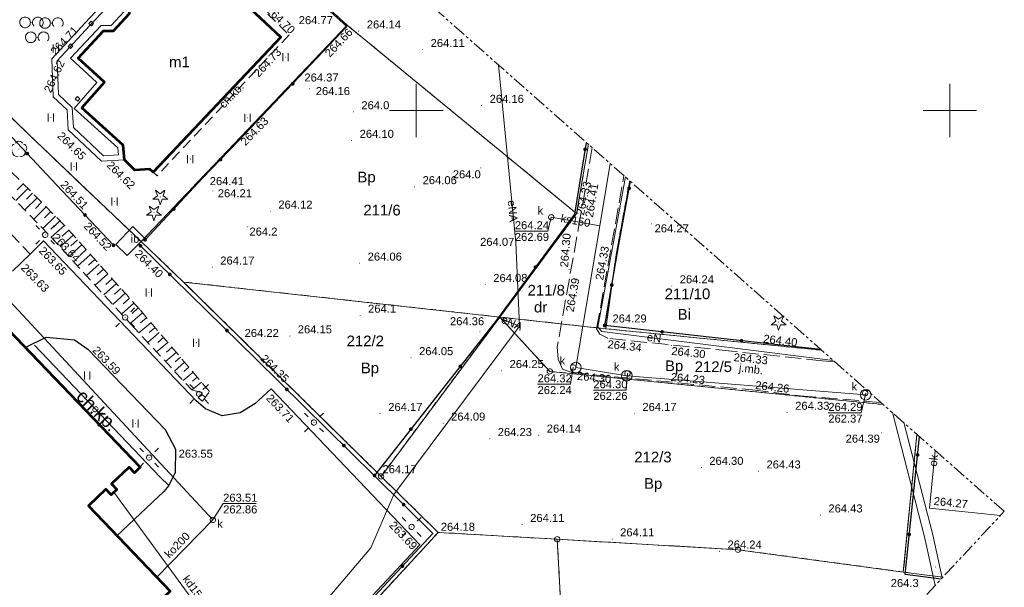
# Model space of a CAD drawing. Header units: metres. Extents: x 7427125 to 7427502, y 5541102 to 5541557.
# Tile 36 of 43: x 7427363 to 7427455, y 5541305 to 5541359. Entities that reach past the tile are written whole.
import ezdxf
from ezdxf.enums import TextEntityAlignment as Align

# ---------------------------------------------------------------- set-up
doc = ezdxf.new("R2010")
doc.units = ezdxf.units.M
doc.header["$MEASUREMENT"] = 0
for name, pattern in [('( Phantom )', [2.5, 1.25, -0.25, 0.25, -0.25, 0.25, -0.25]), ('PRZER1-1', [1, 0.5, -0.5]), ('PRZER2-1', [1.5, 1, -0.5]), ('PRZER3-1', [2, 1.5, -0.5])]:
    doc.linetypes.add(name, pattern=pattern)
for name, color, linetype, lineweight in [('GEPPGD', 7, 'Continuous', 13), ('GESBTO', 7, 'Continuous', 13), ('GESBZO', 7, 'Continuous', 53), ('GESBZO_O', 7, 'Continuous', 53), ('GESDZI', 7, 'Continuous', 13), ('GESDZI_O', 7, 'Continuous', 13), ('GESIPP', 7, 'Continuous', 13), ('GOSRBG', 7, 'Continuous', 13), ('GSLINK', 7, 'Continuous', 13), ('GSLINK_O', 7, 'Continuous', 13), ('GSLKOG', 7, 'Continuous', 30), ('GSLKRW', 7, 'Continuous', 30), ('GSPWPN', 7, 'Continuous', 13), ('GSPWPN_O', 7, 'Continuous', 13), ('GSPWPS', 7, 'Continuous', 13), ('GSPWPS_O', 7, 'Continuous', 13), ('GSSIIN', 7, 'Continuous', 13), ('GSSIIN_O', 7, 'Continuous', 13), ('GSSKOA', 7, 'Continuous', 13), ('GSSKOA_O', 7, 'Continuous', 13), ('GSSKOD', 7, 'Continuous', 13), ('GSSKOD_O', 7, 'Continuous', 13), ('GSSUTR', 7, 'Continuous', 13), ('GSSZAD', 7, 'Continuous', 13), ('GSSZSN', 7, 'Continuous', 13), ('GTGETI_O', 7, 'Continuous', 13), ('GUPELA', 7, 'Continuous', 13), ('GUPIWZ', 7, 'Continuous', 13), ('GUPIWZ_O', 7, 'Continuous', 13), ('GUPPRZ', 7, 'Continuous', 13), ('GUPPRZ_O', 7, 'Continuous', 13), ('GUSIKP', 7, 'Continuous', 13)]:
    doc.layers.add(name, color=color, linetype=linetype, lineweight=lineweight)
for name, color, linetype, lineweight, true_color in [('GESUZY', 7, 'Continuous', 13, 0x008000), ('GESUZY_O', 7, 'Continuous', 13, 0x008000), ('GSPRDI', 7, 'Continuous', 13, 0x008000), ('GSPRDL', 7, 'Continuous', 13, 0x008000), ('GULEPR', 1, 'Continuous', 13, 0xff0000), ('GULEPR_O', 1, 'Continuous', 13, 0xff0000), ('GULKPR', 7, 'Continuous', 13, 0x803300), ('GULKPR_O', 7, 'Continuous', 13, 0x803300), ('GULWPR', 5, 'Continuous', 13, 0x0000ff), ('GUPKSD', 7, 'Continuous', 13, 0x803300), ('GUPKSD_O', 7, 'Continuous', 13, 0x803300), ('Ramka sekcyjna', 7, 'Continuous', 13, 0xa5007c)]:
    doc.layers.add(name, color=color, linetype=linetype, lineweight=lineweight, true_color=true_color)
doc.styles.add('Arial', font='arial.ttf')

# ---------------------------------------------------------------- blocks, each defined once
blk = doc.blocks.new('D_GEPPGD1_2')
blk.add_hatch(color=0).paths.add_polyline_path([(0, -0.045), (-0.013906, -0.042798), (-0.02645, -0.036406), (-0.036406, -0.02645), (-0.042798, -0.013906), (-0.045, 0), (-0.042798, 0.013906), (-0.036406, 0.02645), (-0.02645, 0.036406), (-0.013906, 0.042798), (0, 0.045), (0.013906, 0.042798), (0.02645, 0.036406), (0.036406, 0.02645), (0.042798, 0.013906), (0.045, 0), (0.042798, -0.013906), (0.036406, -0.02645), (0.02645, -0.036406), (0.013906, -0.042798)])
blk = doc.blocks.new('D_GUPKSD1_1')
at = {"color": 0, "flags": 128}
blk.add_lwpolyline([(0, 0.25), (0.064705, 0.241481), (0.125, 0.216506), (0.176777, 0.176777), (0.216506, 0.125), (0.241481, 0.064705), (0.25, 0), (0.241481, -0.064705), (0.216506, -0.125), (0.176777, -0.176777), (0.125, -0.216506), (0.064705, -0.241481), (0, -0.25), (-0.064705, -0.241481), (-0.125, -0.216506), (-0.176777, -0.176777), (-0.216506, -0.125), (-0.241481, -0.064705), (-0.25, 0), (-0.241481, 0.064705), (-0.216506, 0.125), (-0.176777, 0.176777), (-0.125, 0.216506), (-0.064705, 0.241481), (0, 0.25)], close=True, dxfattribs=at)
blk = doc.blocks.new('D_GSPWPS1')
blk.add_hatch(color=0).paths.add_polyline_path([(0, -0.045), (-0.011647, -0.043467), (-0.0225, -0.038971), (-0.03182, -0.03182), (-0.038971, -0.0225), (-0.043467, -0.011647), (-0.045, 0), (-0.043467, 0.011647), (-0.038971, 0.0225), (-0.03182, 0.03182), (-0.0225, 0.038971), (-0.011647, 0.043467), (0, 0.045), (0.011647, 0.043467), (0.0225, 0.038971), (0.03182, 0.03182), (0.038971, 0.0225), (0.043467, 0.011647), (0.045, 0), (0.043467, -0.011647), (0.038971, -0.0225), (0.03182, -0.03182), (0.0225, -0.038971), (0.011647, -0.043467)])
blk = doc.blocks.new('D_GSPRDI1')
blk.add_hatch(color=0).paths.add_polyline_path([(0, -0.045), (-0.013906, -0.042798), (-0.02645, -0.036406), (-0.036406, -0.02645), (-0.042798, -0.013906), (-0.045, 0), (-0.042798, 0.013906), (-0.036406, 0.02645), (-0.02645, 0.036406), (-0.013906, 0.042798), (0, 0.045), (0.013906, 0.042798), (0.02645, 0.036406), (0.036406, 0.02645), (0.042798, 0.013906), (0.045, 0), (0.042798, -0.013906), (0.036406, -0.02645), (0.02645, -0.036406), (0.013906, -0.042798)])
at = {"color": 0, "flags": 128}
blk.add_lwpolyline([(0.272471, 0.088531), (0.713338, -0.231778), (0.168396, -0.231778), (0, -0.750048), (-0.168396, -0.231778), (-0.713338, -0.231778), (-0.272471, 0.088531), (-0.440867, 0.606801), (0, 0.286493), (0.440867, 0.606801), (0.272471, 0.088531)], close=True, dxfattribs=at)
blk = doc.blocks.new('D_GSPRDL1')
blk.add_hatch(color=0).paths.add_polyline_path([(0, -0.045), (-0.013906, -0.042798), (-0.02645, -0.036406), (-0.036406, -0.02645), (-0.042798, -0.013906), (-0.045, 0), (-0.042798, 0.013906), (-0.036406, 0.02645), (-0.02645, 0.036406), (-0.013906, 0.042798), (0, 0.045), (0.013906, 0.042798), (0.02645, 0.036406), (0.036406, 0.02645), (0.042798, 0.013906), (0.045, 0), (0.042798, -0.013906), (0.036406, -0.02645), (0.02645, -0.036406), (0.013906, -0.042798)])
at = {"color": 0, "flags": 128}
for points in [[(-0.635969, -0.134326), (-0.70458, -0.024001), (-0.731429, 0.103115), (-0.713292, 0.231763), (-0.652348, 0.346501), (-0.55591, 0.433559), (-0.435555, 0.482485)], [(-0.324277, 0.563333), (-0.240553, 0.662679), (-0.127956, 0.727494), (0, 0.75), (0.127956, 0.727494), (0.240553, 0.662679), (0.324277, 0.563333)], [(0.435555, 0.482485), (0.55591, 0.433559), (0.652348, 0.346501), (0.713292, 0.231763), (0.731429, 0.103115), (0.70458, -0.024001), (0.635969, -0.134326)], [(-0.068773, -0.646351), (-0.194901, -0.677512), (-0.324092, -0.663766), (-0.440839, -0.606763), (-0.531129, -0.513345), (-0.584125, -0.394725), (-0.593465, -0.265141)], [(0.593465, -0.265141), (0.584125, -0.394725), (0.531129, -0.513345), (0.440839, -0.606763), (0.324092, -0.663766), (0.194901, -0.677512), (0.068773, -0.646351)]]:
    blk.add_lwpolyline(points, dxfattribs=at)
blk = doc.blocks.new('D_GUPPRZ1')
blk.add_hatch(color=0).paths.add_polyline_path([(0, -0.045), (-0.011647, -0.043467), (-0.0225, -0.038971), (-0.03182, -0.03182), (-0.038971, -0.0225), (-0.043467, -0.011647), (-0.045, 0), (-0.043467, 0.011647), (-0.038971, 0.0225), (-0.03182, 0.03182), (-0.0225, 0.038971), (-0.011647, 0.043467), (0, 0.045), (0.011647, 0.043467), (0.0225, 0.038971), (0.03182, 0.03182), (0.038971, 0.0225), (0.043467, 0.011647), (0.045, 0), (0.043467, -0.011647), (0.038971, -0.0225), (0.03182, -0.03182), (0.0225, -0.038971), (0.011647, -0.043467)])
blk = doc.blocks.new('D_GSPWPN1')
blk.add_hatch(color=0).paths.add_polyline_path([(0, -0.045), (-0.011647, -0.043467), (-0.0225, -0.038971), (-0.03182, -0.03182), (-0.038971, -0.0225), (-0.043467, -0.011647), (-0.045, 0), (-0.043467, 0.011647), (-0.038971, 0.0225), (-0.03182, 0.03182), (-0.0225, 0.038971), (-0.011647, 0.043467), (0, 0.045), (0.011647, 0.043467), (0.0225, 0.038971), (0.03182, 0.03182), (0.038971, 0.0225), (0.043467, 0.011647), (0.045, 0), (0.043467, -0.011647), (0.038971, -0.0225), (0.03182, -0.03182), (0.0225, -0.038971), (0.011647, -0.043467)])
blk = doc.blocks.new('D_GUPIWZ1_1')
at = {"color": 0, "flags": 128}
blk.add_lwpolyline([(0, 0.25), (0.064705, 0.241481), (0.125, 0.216506), (0.176777, 0.176777), (0.216506, 0.125), (0.241481, 0.064705), (0.25, 0), (0.241481, -0.064705), (0.216506, -0.125), (0.176777, -0.176777), (0.125, -0.216506), (0.064705, -0.241481), (0, -0.25), (-0.064705, -0.241481), (-0.125, -0.216506), (-0.176777, -0.176777), (-0.216506, -0.125), (-0.241481, -0.064705), (-0.25, 0), (-0.241481, 0.064705), (-0.216506, 0.125), (-0.176777, 0.176777), (-0.125, 0.216506), (-0.064705, 0.241481), (0, 0.25)], close=True, dxfattribs=at)
blk = doc.blocks.new('D_GEPPGD1_1')
at = {"color": 0, "flags": 128}
blk.add_lwpolyline([(0, 0.25), (0.077254, 0.237764), (0.146946, 0.202254), (0.202254, 0.146946), (0.237764, 0.077254), (0.25, 0), (0.237764, -0.077254), (0.202254, -0.146946), (0.146946, -0.202254), (0.077254, -0.237764), (0, -0.25), (-0.077254, -0.237764), (-0.146946, -0.202254), (-0.202254, -0.146946), (-0.237764, -0.077254), (-0.25, 0), (-0.237764, 0.077254), (-0.202254, 0.146946), (-0.146946, 0.202254), (-0.077254, 0.237764), (0, 0.25)], close=True, dxfattribs=at)
blk = doc.blocks.new('D_GUPELA2')
at = {"extrusion": (0, 0, -1)}
blk.add_hatch(color=0, dxfattribs=at).paths.add_polyline_path([(-0.002013, -0.044955), (-0.013788, -0.042836), (-0.024849, -0.037517), (-0.033417, -0.030138), (-0.040557, -0.019497), (-0.044323, -0.007777), (-0.044986, 0.001113), (-0.043117, 0.012881), (-0.038133, 0.023893), (-0.030065, 0.033482), (-0.021281, 0.03965), (-0.011881, 0.043403), (0.001087, 0.044987), (0.013449, 0.042943), (0.024479, 0.03776), (0.034764, 0.028574), (0.041285, 0.017903), (0.044532, 0.006476), (0.04461, -0.005909), (0.04187, -0.01649), (0.036867, -0.025804), (0.029541, -0.033946), (0.020466, -0.040077), (0.00982, -0.043916)])
at = {"color": 0, "flags": 128}
for points in [[(-0.883883, 0.883883), (-0.53033, 0.53033)], [(0.883883, 0.883883), (0.53033, 0.53033)], [(-0.883883, -0.883883), (-0.53033, -0.53033)], [(0.883883, -0.883883), (0.53033, -0.53033)]]:
    blk.add_lwpolyline(points, dxfattribs=at)
blk = doc.blocks.new('D_GUPELA1')
at = {"color": 0, "flags": 128}
blk.add_lwpolyline([(0, 0.25), (0.064705, 0.241481), (0.125, 0.216506), (0.176777, 0.176777), (0.216506, 0.125), (0.241481, 0.064705), (0.25, 0), (0.241481, -0.064705), (0.216506, -0.125), (0.176777, -0.176777), (0.125, -0.216506), (0.064705, -0.241481), (0, -0.25), (-0.064705, -0.241481), (-0.125, -0.216506), (-0.176777, -0.176777), (-0.216506, -0.125), (-0.241481, -0.064705), (-0.25, 0), (-0.241481, 0.064705), (-0.216506, 0.125), (-0.176777, 0.176777), (-0.125, 0.216506), (-0.064705, 0.241481), (0, 0.25)], close=True, dxfattribs=at)
blk = doc.blocks.new('D_KOLO')
blk.add_hatch(color=0).paths.add_polyline_path([(0, -0.175), (-0.045293, -0.169037), (-0.0875, -0.151554), (-0.123744, -0.123744), (-0.151554, -0.0875), (-0.169037, -0.045293), (-0.175, 0), (-0.169037, 0.045293), (-0.151554, 0.0875), (-0.123744, 0.123744), (-0.0875, 0.151554), (-0.045293, 0.169037), (0, 0.175), (0.045293, 0.169037), (0.0875, 0.151554), (0.123744, 0.123744), (0.151554, 0.0875), (0.169037, 0.045293), (0.175, 0), (0.169037, -0.045293), (0.151554, -0.0875), (0.123744, -0.123744), (0.0875, -0.151554), (0.045293, -0.169037)])
blk = doc.blocks.new('D_GSLKOG1')
blk.add_hatch(color=0).paths.add_polyline_path([(0, -0.175), (-0.045293, -0.169037), (-0.0875, -0.151554), (-0.123744, -0.123744), (-0.151554, -0.0875), (-0.169037, -0.045293), (-0.175, 0), (-0.169037, 0.045293), (-0.151554, 0.0875), (-0.123744, 0.123744), (-0.0875, 0.151554), (-0.045293, 0.169037), (0, 0.175), (0.045293, 0.169037), (0.0875, 0.151554), (0.123744, 0.123744), (0.151554, 0.0875), (0.169037, 0.045293), (0.175, 0), (0.169037, -0.045293), (0.151554, -0.0875), (0.123744, -0.123744), (0.0875, -0.151554), (0.045293, -0.169037)])
blk = doc.blocks.new('D_GSSZAD3')
at = {"color": 0, "flags": 128}
blk.add_lwpolyline([(-0.6, 0.5), (-0.513176, 0.492404), (-0.42899, 0.469846), (-0.35, 0.433013), (-0.278606, 0.383022), (-0.216978, 0.321394), (-0.166987, 0.25), (-0.130154, 0.17101), (-0.107596, 0.086824), (-0.1, 0), (-0.107596, -0.086824), (-0.130154, -0.17101), (-0.166987, -0.25), (-0.222125, -0.32743), (-0.290921, -0.393027), (-0.370887, -0.444418), (-0.459134, -0.479746), (-0.552472, -0.497736), (-0.647528, -0.497736), (-0.740866, -0.479746), (-0.829113, -0.444418), (-0.909079, -0.393027), (-0.977875, -0.32743), (-1.033013, -0.25), (-1.0725, -0.163534), (-1.094911, -0.071157), (-1.099434, 0.023791), (-1.085906, 0.117879), (-1.054816, 0.207708), (-1.007288, 0.290028), (-0.94504, 0.361867), (-0.87032, 0.420627), (-0.785831, 0.464184), (-0.694626, 0.490964), (-0.6, 0.5)], close=True, dxfattribs=at)
blk.add_lwpolyline([(0.234697, -0.341399), (0.179845, -0.271053), (0.138367, -0.192079), (0.111581, -0.106992), (0.100342, -0.018499), (0.105007, 0.070582), (0.125427, 0.157417), (0.160952, 0.239242), (0.210451, 0.313452), (0.27235, 0.377684), (0.344678, 0.429896), (0.425132, 0.468424), (0.511152, 0.492043), (0.6, 0.5), (0.688848, 0.492043), (0.774868, 0.468424), (0.855322, 0.429896), (0.92765, 0.377684), (0.989549, 0.313452), (1.039048, 0.239242), (1.074573, 0.157417), (1.094993, 0.070582), (1.099658, -0.018499), (1.088419, -0.106992), (1.061633, -0.192079), (1.020155, -0.271053), (0.965303, -0.341399)], dxfattribs=at)
blk = doc.blocks.new('D_GSSUTR1')
at = {"color": 0, "flags": 128}
for points in [[(-0.25666, 0.36165), (-0.25666, -0.38835)], [(0.24334, -0.38835), (0.24334, 0.36165)]]:
    blk.add_lwpolyline(points, dxfattribs=at)

msp = doc.modelspace()

# ---------------------------------------------------------------- linework, layer by layer
at = {"layer": 'GESBTO', "color": 7, "linetype": 'Continuous', "lineweight": 13, "flags": 128}
for points in [[(7427372.65, 5541345.37), (7427370.51, 5541345.24), (7427367.38, 5541348.17), (7427367.28, 5541350.06), (7427365.98, 5541351.26), (7427365.84, 5541354.83), (7427369.38, 5541358.66), (7427371.82, 5541361.24), (7427374.13, 5541363.77), (7427375.42, 5541362.55), (7427373.12, 5541360.06), (7427373.13, 5541359.07), (7427371.64, 5541357.46), (7427370.7, 5541357.45), (7427368.32, 5541354.91), (7427370.77, 5541352.64), (7427368.65, 5541350.23), (7427372.52, 5541346.75), (7427372.65, 5541345.37)], [(7427372.104, 5541345.838), (7427370.695, 5541345.752), (7427367.869, 5541348.397), (7427367.769, 5541350.289), (7427366.471, 5541351.487), (7427366.348, 5541354.643), (7427369.745, 5541358.319), (7427372.186, 5541360.9), (7427374.156, 5541363.057), (7427374.717, 5541362.526), (7427372.618, 5541360.253), (7427372.628, 5541359.264), (7427371.419, 5541357.958), (7427370.481, 5541357.948), (7427367.611, 5541354.885), (7427370.073, 5541352.604), (7427367.948, 5541350.189), (7427372.041, 5541346.509), (7427372.104, 5541345.838)]]:
    msp.add_lwpolyline(points, close=True, dxfattribs=at)
at = {"layer": 'GESBZO', "color": 7, "linetype": 'Continuous', "lineweight": 53, "flags": 128}
msp.add_lwpolyline([(7427368.65, 5541350.23), (7427370.77, 5541352.64), (7427368.32, 5541354.91), (7427370.7, 5541357.45), (7427371.641, 5541357.461), (7427373.13, 5541359.07), (7427373.12, 5541360.06), (7427375.42, 5541362.55), (7427376.95, 5541361.11), (7427379.61, 5541364.08), (7427387.29, 5541356.85), (7427375.34, 5541344.21), (7427375.04, 5541344.49), (7427373.64, 5541344.4), (7427372.65, 5541345.37), (7427372.52, 5541346.75), (7427368.65, 5541350.23)], close=True, dxfattribs=at)
msp.add_lwpolyline([(7427348.56, 5541343.21), (7427374.12, 5541316.56), (7427373.58, 5541316.05), (7427373.09, 5541316.57), (7427371.44, 5541315.01), (7427371.94, 5541314.48), (7427371.41, 5541313.98), (7427370.92, 5541314.51), (7427369.27, 5541312.95), (7427376.93, 5541304.94), (7427337.53, 5541267.44)], dxfattribs=at)
at = {"layer": 'GESDZI', "color": 7, "linetype": 'Continuous', "lineweight": 13, "flags": 128}
for points in [[(7427393.53, 5541357.98), (7427374.21, 5541337.71), (7427366.52, 5541345.04), (7427363.62, 5541347.81), (7427361.29, 5541350.08), (7427358.58, 5541352.7), (7427348.33, 5541362.8), (7427371.33, 5541378.06), (7427374.77, 5541374.95), (7427393.53, 5541357.98)], [(7427374.21, 5541337.71), (7427393.53, 5541357.98), (7427415.02, 5541340.33), (7427407.81, 5541330.64), (7427378.19, 5541333.92), (7427374.21, 5541337.71)], [(7427396.7, 5541315.71), (7427378.19, 5541333.92), (7427407.81, 5541330.64), (7427396.7, 5541315.71)], [(7427367.48, 5541272.62), (7427383.24, 5541290.03), (7427402.05, 5541310.46), (7427413.2, 5541309.82), (7427415.3, 5541271.69), (7427371.19, 5541269.26), (7427367.48, 5541272.62)]]:
    msp.add_lwpolyline(points, close=True, dxfattribs=at)
for points in [[(7427416.124, 5541346.829), (7427415.02, 5541340.33), (7427393.53, 5541357.98), (7427374.77, 5541374.95), (7427380.191, 5541378.543)], [(7427361.29, 5541350.08), (7427363.62, 5541347.81), (7427366.52, 5541345.04), (7427374.21, 5541337.71), (7427378.19, 5541333.92), (7427396.7, 5541315.71), (7427402.05, 5541310.46), (7427383.24, 5541290.03), (7427367.48, 5541272.62), (7427365.33, 5541270.24), (7427360.53, 5541265.49)], [(7427419.992, 5541343.415), (7427418.72, 5541336.46), (7427417.75, 5541329.54), (7427407.81, 5541330.64), (7427415.02, 5541340.33), (7427416.124, 5541346.829)], [(7427437.986, 5541327.533), (7427417.75, 5541329.54), (7427418.72, 5541336.46), (7427419.992, 5541343.415)], [(7427446.908, 5541319.659), (7427445.63, 5541306.75), (7427430.13, 5541308.84), (7427413.2, 5541309.82), (7427402.05, 5541310.46), (7427396.7, 5541315.71), (7427407.81, 5541330.64), (7427412.51, 5541325.55), (7427443.76, 5541322.438)], [(7427443.76, 5541322.438), (7427412.51, 5541325.55), (7427407.81, 5541330.64), (7427417.75, 5541329.54), (7427437.986, 5541327.533)], [(7427449.329, 5541306.256), (7427445.63, 5541306.75), (7427446.908, 5541319.659)], [(7427417.178, 5541271.793), (7427415.3, 5541271.69), (7427413.2, 5541309.82), (7427430.13, 5541308.84), (7427445.63, 5541306.75), (7427449.329, 5541306.256)]]:
    msp.add_lwpolyline(points, dxfattribs=at)
at = {"layer": 'GESIPP', "color": 7, "linetype": 'Continuous', "lineweight": 13, "flags": 128}
for points in [[(7427369.55, 5541357.94), (7427369.76, 5541358.16), (7427369.54, 5541358.37), (7427369.33, 5541358.15), (7427369.55, 5541357.94)], [(7427367.39, 5541356), (7427367.59, 5541356.23), (7427367.81, 5541356.03), (7427367.61, 5541355.8), (7427367.39, 5541356)], [(7427368.27, 5541350.88), (7427368.04, 5541351.08), (7427368.24, 5541351.31), (7427368.47, 5541351.1), (7427368.27, 5541350.88)]]:
    msp.add_lwpolyline(points, close=True, dxfattribs=at)
at = {"layer": 'GESUZY', "color": 96, "linetype": 'PRZER1-1', "lineweight": 13, "true_color": 0x008000}
for points in [[(7427393.53, 5541357.98), (7427374.21, 5541337.71), (7427366.52, 5541345.04), (7427363.62, 5541347.81), (7427361.29, 5541350.08), (7427358.58, 5541352.7), (7427354.64, 5541356.58), (7427348.33, 5541362.8), (7427371.33, 5541378.06), (7427374.77, 5541374.95), (7427393.53, 5541357.98)], [(7427374.21, 5541337.71), (7427393.53, 5541357.98), (7427415.02, 5541340.33), (7427407.81, 5541330.64), (7427378.19, 5541333.92), (7427374.21, 5541337.71)], [(7427324.78, 5541228.21), (7427320.15, 5541236.27), (7427305.53, 5541250.41), (7427281.57, 5541272.99), (7427273.39, 5541280.26), (7427354.64, 5541356.58), (7427358.58, 5541352.7), (7427361.29, 5541350.08), (7427363.62, 5541347.81), (7427366.52, 5541345.04), (7427374.21, 5541337.71), (7427378.19, 5541333.92), (7427396.7, 5541315.71), (7427402.05, 5541310.46), (7427383.24, 5541290.03), (7427367.48, 5541272.62), (7427365.33, 5541270.24), (7427360.53, 5541265.49), (7427345.01, 5541249.37), (7427332.02, 5541235.75), (7427327.9, 5541231.44), (7427324.78, 5541228.21)], [(7427378.19, 5541333.92), (7427407.81, 5541330.64), (7427396.7, 5541315.71), (7427378.19, 5541333.92)], [(7427367.48, 5541272.62), (7427383.24, 5541290.03), (7427402.05, 5541310.46), (7427413.2, 5541309.82), (7427415.3, 5541271.69), (7427371.19, 5541269.26), (7427367.48, 5541272.62)]]:
    msp.add_lwpolyline(points, close=True, dxfattribs=at)
for points in [[(7427416.124, 5541346.829), (7427415.02, 5541340.33), (7427393.53, 5541357.98), (7427374.77, 5541374.95), (7427380.191, 5541378.543)], [(7427419.992, 5541343.415), (7427418.72, 5541336.46), (7427417.75, 5541329.54), (7427407.81, 5541330.64), (7427415.02, 5541340.33), (7427416.124, 5541346.829)], [(7427437.986, 5541327.533), (7427417.75, 5541329.54), (7427418.72, 5541336.46), (7427419.992, 5541343.415)], [(7427446.908, 5541319.659), (7427445.63, 5541306.75), (7427430.13, 5541308.84), (7427413.2, 5541309.82), (7427402.05, 5541310.46), (7427396.7, 5541315.71), (7427407.81, 5541330.64), (7427412.51, 5541325.55), (7427443.76, 5541322.438)], [(7427443.76, 5541322.438), (7427412.51, 5541325.55), (7427407.81, 5541330.64), (7427417.75, 5541329.54), (7427437.986, 5541327.533)], [(7427449.329, 5541306.256), (7427445.63, 5541306.75), (7427446.908, 5541319.659)], [(7427417.178, 5541271.793), (7427415.3, 5541271.69), (7427413.2, 5541309.82), (7427430.13, 5541308.84), (7427445.63, 5541306.75), (7427449.329, 5541306.256)]]:
    msp.add_lwpolyline(points, dxfattribs=at)
at = {"layer": 'GOSRBG', "color": 7, "linetype": '( Phantom )', "lineweight": 13, "flags": 128}
msp.add_lwpolyline([(7427455.093, 5541312.435), (7427244.198, 5541498.57), (7427125.239, 5541372.711), (7427331.365, 5541179.81), (7427455.093, 5541312.435)], close=True, dxfattribs=at)
at = {"layer": 'GSLINK', "color": 7, "linetype": 'Continuous', "lineweight": 13, "flags": 128}
for points in [[(7427364.22, 5541327.99), (7427376.01, 5541315.63), (7427376.82, 5541314.84)], [(7427454.734, 5541312.05), (7427448.09, 5541312.73), (7427448.63, 5541318.139)]]:
    msp.add_lwpolyline(points, dxfattribs=at)
at = {"layer": 'GSLKOG', "color": 7, "linetype": 'Continuous', "lineweight": 30, "flags": 128}
for points in [[(7427374.24, 5541374.93), (7427377.29, 5541372.49), (7427393.49, 5541357.86), (7427383.34, 5541347.14), (7427379.97, 5541343.65), (7427374.58, 5541337.88)], [(7427371.63, 5541337.36), (7427366.28, 5541343.04), (7427355.66, 5541354.34), (7427350.4, 5541359.97), (7427347.92, 5541362.68)], [(7427415.921, 5541347.008), (7427414.82, 5541340.27), (7427407.52, 5541330.35), (7427396.09, 5541315.8)], [(7427417.65, 5541329.84), (7427418.98, 5541337.45), (7427420.058, 5541343.357)], [(7427266.44, 5541288.58), (7427277.84, 5541278.38), (7427296.06, 5541262.04), (7427308.06, 5541251.31), (7427314.6, 5541245.38), (7427316.29, 5541244), (7427319.78, 5541240.88), (7427327.26, 5541234.36), (7427329.75, 5541234.12), (7427336, 5541240.52), (7427344.5, 5541249.29), (7427345.07, 5541249.81), (7427346.82, 5541251.64), (7427354.76, 5541259.81), (7427355.77, 5541260.97), (7427366.55, 5541272.09), (7427367.5, 5541273.13), (7427373.53, 5541279.81), (7427385.65, 5541293.27), (7427401.54, 5541310.36), (7427396.09, 5541315.77), (7427385, 5541326.69), (7427374.15, 5541337.32)], [(7427437.919, 5541327.593), (7427435.85, 5541327.81), (7427417.65, 5541329.84)], [(7427449.162, 5541306.077), (7427445.79, 5541306.53), (7427447.148, 5541319.447)]]:
    msp.add_lwpolyline(points, dxfattribs=at)
at = {"layer": 'GSLKRW', "color": 7, "linetype": 'Continuous', "lineweight": 30, "flags": 128}
for points in [[(7427350.51, 5541263.66), (7427364.25, 5541276.73), (7427384.85, 5541296.39), (7427386.58, 5541294.57), (7427400.33, 5541309.31), (7427386.39, 5541323.91), (7427384.86, 5541322.51), (7427383.48, 5541321.65), (7427381.81, 5541321.37), (7427380.25, 5541322.03), (7427379.36, 5541322.8), (7427365.08, 5541337.79), (7427363.83, 5541336.54), (7427362.15, 5541334.94)], [(7427363.36, 5541327.78), (7427365.33, 5541328.76), (7427367.98, 5541328.49), (7427369.23, 5541327.62), (7427376.47, 5541320.1), (7427377.44, 5541318.27), (7427377.4, 5541316.06), (7427376.82, 5541314.84), (7427376.34, 5541314.3), (7427371.95, 5541310.14)]]:
    msp.add_lwpolyline(points, dxfattribs=at)
at = {"layer": 'GSSIIN', "color": 7, "linetype": 'Continuous', "lineweight": 13, "flags": 128}
msp.add_lwpolyline([(7427372.92, 5541336.41), (7427374.54, 5541338.04), (7427373.44, 5541339.13), (7427371.84, 5541337.44), (7427372.92, 5541336.41)], close=True, dxfattribs=at)
at = {"layer": 'GSSKOA', "color": 7, "linetype": 'PRZER3-1', "lineweight": 13}
for points in [[(7427416.482, 5541346.513), (7427415.39, 5541340.12), (7427413.21, 5541327.84), (7427413.28, 5541326.7), (7427413.71, 5541325.77), (7427414.56, 5541325.43), (7427431.49, 5541323.81), (7427435.98, 5541323.26), (7427443.536, 5541322.635)], [(7427439.237, 5541326.429), (7427438.04, 5541326.55), (7427429.56, 5541327.44), (7427417.93, 5541328.65), (7427417.2, 5541329.03), (7427416.89, 5541329.54), (7427419.458, 5541343.886)]]:
    msp.add_lwpolyline(points, dxfattribs=at)
at = {"layer": 'GSSKOD', "color": 7, "linetype": 'PRZER2-1', "lineweight": 13}
msp.add_lwpolyline([(7427379.61, 5541364.08), (7427380.15, 5541364.68), (7427384.3, 5541360.79), (7427385, 5541360.07), (7427388.08, 5541357.07), (7427375.71, 5541343.88), (7427375.34, 5541344.21), (7427387.29, 5541356.85), (7427379.61, 5541364.08)], close=True, dxfattribs=at)
msp.add_lwpolyline([(7427362.15, 5541334.94), (7427363.83, 5541336.54), (7427363.83, 5541336.54), (7427352.19, 5541348.62)], dxfattribs=at)
at = {"layer": 'GSSUTR', "color": 7, "linetype": 'PRZER2-1', "lineweight": 13}
for points in [[(7427366.24, 5541355.83), (7427366.23, 5541355.81), (7427366.25, 5541355.81), (7427366.24, 5541355.83)], [(7427387.76, 5541355), (7427387.75, 5541354.98), (7427387.77, 5541354.98), (7427387.76, 5541355)], [(7427365.76, 5541349.37), (7427365.75, 5541349.35), (7427365.77, 5541349.35), (7427365.76, 5541349.37)], [(7427384.19, 5541349.32), (7427384.18, 5541349.3), (7427384.2, 5541349.3), (7427384.19, 5541349.32)], [(7427367.92, 5541344.78), (7427367.91, 5541344.76), (7427367.93, 5541344.76), (7427367.92, 5541344.78)], [(7427378.83, 5541345.45), (7427378.82, 5541345.43), (7427378.84, 5541345.43), (7427378.83, 5541345.45)], [(7427371.73, 5541341.48), (7427371.72, 5541341.46), (7427371.74, 5541341.46), (7427371.73, 5541341.48)], [(7427374.94, 5541332.96), (7427374.93, 5541332.94), (7427374.95, 5541332.94), (7427374.94, 5541332.96)], [(7427379.39, 5541328.25), (7427379.38, 5541328.23), (7427379.4, 5541328.23), (7427379.39, 5541328.25)], [(7427369.16, 5541325.2), (7427369.15, 5541325.18), (7427369.17, 5541325.18), (7427369.16, 5541325.2)], [(7427373.68, 5541320.68), (7427373.67, 5541320.66), (7427373.69, 5541320.66), (7427373.68, 5541320.68)]]:
    msp.add_lwpolyline(points, close=True, dxfattribs=at)
at = {"layer": 'GSSZAD', "color": 7, "linetype": 'PRZER2-1', "lineweight": 13}
for points in [[(7427363.94, 5541358.26), (7427363.93, 5541358.24), (7427363.95, 5541358.24), (7427363.94, 5541358.26)], [(7427365.81, 5541358.2), (7427365.8, 5541358.18), (7427365.82, 5541358.18), (7427365.81, 5541358.2)], [(7427364.47, 5541356.86), (7427364.46, 5541356.84), (7427364.48, 5541356.84), (7427364.47, 5541356.86)]]:
    msp.add_lwpolyline(points, close=True, dxfattribs=at)
at = {"layer": 'GSSZSN', "color": 7, "linetype": 'PRZER2-1', "lineweight": 13}
msp.add_lwpolyline([(7427359.6, 5541344.51), (7427365.76, 5541338.15), (7427373.3, 5541329.91), (7427378.98, 5541323.81), (7427379.95, 5541323.55), (7427379.55, 5541323.07), (7427379.98, 5541322.76), (7427379.98, 5541322.76), (7427380.63, 5541323.66), (7427374.08, 5541331.34), (7427367.01, 5541339.26), (7427360.79, 5541345.52)], dxfattribs=at)
at = {"layer": 'GSSZSN', "color": 7, "linetype": 'Continuous', "lineweight": 13, "flags": 128}
for points in [[(7427363.174, 5541343.121), (7427362.606, 5541342.556)], [(7427363.604, 5541342.688), (7427362.463, 5541341.554)], [(7427364.033, 5541342.256), (7427363.46, 5541341.686)], [(7427364.463, 5541341.824), (7427363.311, 5541340.679)], [(7427365.322, 5541340.959), (7427364.159, 5541339.803)], [(7427364.892, 5541341.391), (7427364.313, 5541340.816)], [(7427366.181, 5541340.095), (7427365.007, 5541338.928)], [(7427365.751, 5541340.527), (7427365.167, 5541339.946)], [(7427367.038, 5541339.228), (7427365.791, 5541338.116)], [(7427366.61, 5541339.662), (7427366.02, 5541339.076)], [(7427367.85, 5541338.319), (7427366.614, 5541337.216)], [(7427367.444, 5541338.774), (7427366.823, 5541338.22)], [(7427368.661, 5541337.41), (7427367.437, 5541336.317)], [(7427368.256, 5541337.865), (7427367.641, 5541337.316)], [(7427369.473, 5541336.501), (7427368.26, 5541335.418)], [(7427369.067, 5541336.955), (7427368.458, 5541336.412)], [(7427370.285, 5541335.592), (7427369.083, 5541334.519)], [(7427369.879, 5541336.046), (7427369.275, 5541335.507)], [(7427371.096, 5541334.682), (7427369.906, 5541333.62)], [(7427370.69, 5541335.137), (7427370.092, 5541334.603)], [(7427371.908, 5541333.773), (7427370.728, 5541332.72)], [(7427371.502, 5541334.228), (7427370.91, 5541333.699)], [(7427372.72, 5541332.864), (7427371.551, 5541331.821)], [(7427372.314, 5541333.319), (7427371.727, 5541332.795)], [(7427373.531, 5541331.955), (7427372.374, 5541330.922)], [(7427373.125, 5541332.409), (7427372.544, 5541331.89)], [(7427374.336, 5541331.04), (7427373.173, 5541330.048)], [(7427373.937, 5541331.5), (7427373.361, 5541330.986)], [(7427375.127, 5541330.112), (7427374.004, 5541329.154)], [(7427374.731, 5541330.576), (7427374.16, 5541330.088)], [(7427375.918, 5541329.185), (7427374.835, 5541328.262)], [(7427375.522, 5541329.649), (7427374.971, 5541329.178)], [(7427376.709, 5541328.258), (7427375.666, 5541327.369)], [(7427376.313, 5541328.722), (7427375.782, 5541328.268)], [(7427377.5, 5541327.331), (7427376.498, 5541326.476)], [(7427377.104, 5541327.794), (7427376.593, 5541327.358)], [(7427378.29, 5541326.403), (7427377.329, 5541325.583)], [(7427377.895, 5541326.867), (7427377.404, 5541326.448)], [(7427379.081, 5541325.476), (7427378.16, 5541324.69)], [(7427378.686, 5541325.94), (7427378.215, 5541325.538)], [(7427379.872, 5541324.549), (7427379, 5541323.805)], [(7427379.477, 5541325.012), (7427379.026, 5541324.628)], [(7427380.243, 5541323.125), (7427379.839, 5541323.417)], [(7427380.268, 5541324.085), (7427379.991, 5541323.849)]]:
    msp.add_lwpolyline(points, dxfattribs=at)
at = {"layer": 'GULEPR', "color": 1, "linetype": 'Continuous', "lineweight": 13, "true_color": 0xff0000, "flags": 128}
for points in [[(7427407.7, 5541354.264), (7427409.31, 5541337.61), (7427409.66, 5541329.78)], [(7427419.588, 5541343.772), (7427417.02, 5541329.68), (7427417.37, 5541329.27), (7427439.066, 5541326.581)], [(7427407.75, 5541330.56), (7427409.66, 5541329.78)], [(7427409.66, 5541329.78), (7427397.89, 5541314), (7427395.75, 5541309.02), (7427378.78, 5541289.01), (7427369.23, 5541278.27), (7427364.75, 5541273.69), (7427345.56, 5541251.83)]]:
    msp.add_lwpolyline(points, dxfattribs=at)
at = {"layer": 'GULKPR', "color": 36, "linetype": 'Continuous', "lineweight": 13, "true_color": 0x803300, "flags": 128}
for points in [[(7427328.11, 5541358.42), (7427339.33, 5541350.54), (7427351.72, 5541343.05), (7427380.94, 5541311.63), (7427375.67, 5541306.25)], [(7427418.157, 5541345.034), (7427417.18, 5541339.2), (7427414.95, 5541325.9), (7427419.73, 5541325.14), (7427442.11, 5541323.36)], [(7427412.64, 5541339.99), (7427417.18, 5541339.2)], [(7427382.52, 5541299.35), (7427371.67, 5541314.23)]]:
    msp.add_lwpolyline(points, dxfattribs=at)
at = {"layer": 'GULWPR', "color": 5, "linetype": 'Continuous', "lineweight": 13, "true_color": 0x0000ff, "flags": 128}
for points in [[(7427444.608, 5541321.689), (7427447.621, 5541310.057), (7427448.62, 5541305.497)], [(7427445.679, 5541320.744), (7427448.399, 5541310.243), (7427449.284, 5541306.208)]]:
    msp.add_lwpolyline(points, dxfattribs=at)
at = {"layer": 'GUPPRZ_O', "color": 36, "linetype": 'Continuous', "lineweight": 13, "true_color": 0x803300, "flags": 128}
for points in [[(7427412.64, 5541339.99), (7427412.313, 5541338.696), (7427409.233, 5541338.696)], [(7427414.7, 5541325.92), (7427414.44, 5541324.35), (7427411.36, 5541324.35)], [(7427419.78, 5541325.35), (7427419.666, 5541323.796), (7427416.586, 5541323.796)], [(7427442.12, 5541323.5), (7427441.684, 5541321.672), (7427438.604, 5541321.672)], [(7427380.94, 5541311.63), (7427381.9, 5541313.162), (7427384.98, 5541313.162)]]:
    msp.add_lwpolyline(points, dxfattribs=at)
at = {"layer": 'GUSIKP', "color": 36, "linetype": 'Continuous', "lineweight": 13, "true_color": 0x803300, "flags": 128}
for points in [[(7427414.95, 5541325.4, -1), (7427414.95, 5541326.4, -1), (7427414.95, 5541325.4)], [(7427419.73, 5541324.64, -1), (7427419.73, 5541325.64, -1), (7427419.73, 5541324.64)], [(7427442.11, 5541322.86, -1), (7427442.11, 5541323.86, -1), (7427442.11, 5541322.86)]]:
    msp.add_lwpolyline(points, format="xyb", dxfattribs=at)
at = {"layer": 'Ramka sekcyjna', "color": 7, "linetype": 'Continuous', "lineweight": 13, "flags": 128}
for points in [[(7427400, 5541347.5), (7427400, 5541352.5)], [(7427450, 5541347.5), (7427450, 5541352.5)], [(7427402.5, 5541350), (7427397.5, 5541350)], [(7427452.5, 5541350), (7427447.5, 5541350)]]:
    msp.add_lwpolyline(points, dxfattribs=at)

# ---------------------------------------------------------------- block references
at = {"layer": 'GEPPGD', "color": 7, "linetype": 'Continuous', "lineweight": 13}
for name, p in [('D_GEPPGD1_2', (7427393.53, 5541357.98)), ('D_GEPPGD1_2', (7427363.62, 5541347.81)), ('D_GEPPGD1_2', (7427366.52, 5541345.04)), ('D_GEPPGD1_2', (7427415.02, 5541340.33)), ('D_GEPPGD1_2', (7427374.21, 5541337.71)), ('D_GEPPGD1_2', (7427418.72, 5541336.46)), ('D_GEPPGD1_2', (7427378.19, 5541333.92)), ('D_GEPPGD1_2', (7427407.81, 5541330.64)), ('D_GEPPGD1_2', (7427417.75, 5541329.54)), ('D_GEPPGD1_1', (7427412.51, 5541325.55)), ('D_GEPPGD1_1', (7427396.7, 5541315.71)), ('D_GEPPGD1_2', (7427402.05, 5541310.46)), ('D_GEPPGD1_1', (7427413.2, 5541309.82)), ('D_GEPPGD1_1', (7427430.13, 5541308.84)), ('D_GEPPGD1_2', (7427445.63, 5541306.75))]:
    msp.add_blockref(name, p, dxfattribs=at)
at = {"layer": 'GSLKOG', "color": 7, "linetype": 'Continuous', "lineweight": 30}
for name, p, rotation in [('D_KOLO', (7427388.415, 5541352.5), 226.5644694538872), ('D_KOLO', (7427388.415, 5541352.5), 226.5644694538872), ('D_KOLO', (7427415.815, 5541346.36), 260.7208527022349), ('D_KOLO', (7427415.815, 5541346.36), 260.7208527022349), ('D_KOLO', (7427363.538, 5541345.957), 133.2231460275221), ('D_KOLO', (7427363.538, 5541345.957), 133.2231460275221), ('D_KOLO', (7427381.655, 5541345.395), 226.0021563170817), ('D_KOLO', (7427381.655, 5541345.395), 226.0021563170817), ('D_KOLO', (7427419.939, 5541342.707), 79.6612377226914), ('D_KOLO', (7427419.939, 5541342.707), 79.6612377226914), ('D_KOLO', (7427377.275, 5541340.765), 226.9501781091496), ('D_KOLO', (7427377.275, 5541340.765), 226.9501781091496), ('D_KOLO', (7427368.955, 5541340.2), 133.286312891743), ('D_KOLO', (7427368.955, 5541340.2), 133.286312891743), ('D_GSLKOG1', (7427371.63, 5541337.36), 133.286312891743), ('D_GSLKOG1', (7427374.15, 5541337.32), 135.5868077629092), ('D_GSLKOG1', (7427374.58, 5541337.88), 226.9501781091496), ('D_KOLO', (7427411.17, 5541335.31), 233.6511278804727), ('D_KOLO', (7427411.17, 5541335.31), 233.6511278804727), ('D_KOLO', (7427376.896, 5541334.629), 135.5868077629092), ('D_KOLO', (7427376.896, 5541334.629), 135.5868077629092), ('D_KOLO', (7427418.315, 5541333.645), 80.08653924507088), ('D_KOLO', (7427418.315, 5541333.645), 80.08653924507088), ('D_GSLKOG1', (7427417.65, 5541329.84), 80.08653924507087), ('D_GSLKOG1', (7427417.65, 5541329.84), 173.6356226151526), ('D_KOLO', (7427382.254, 5541329.381), 135.5868077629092), ('D_KOLO', (7427382.254, 5541329.381), 135.5868077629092), ('D_KOLO', (7427423.023, 5541329.241), 173.6356226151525), ('D_KOLO', (7427423.023, 5541329.241), 173.6356226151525), ('D_KOLO', (7427430.477, 5541328.409), 173.6356226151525), ('D_KOLO', (7427430.477, 5541328.409), 173.6356226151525), ('D_KOLO', (7427404.122, 5541326.024), 231.8479911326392), ('D_KOLO', (7427404.122, 5541326.024), 231.8479911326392), ('D_KOLO', (7427387.873, 5541323.861), 135.4425301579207), ('D_KOLO', (7427387.873, 5541323.861), 135.4425301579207), ('D_KOLO', (7427399.488, 5541320.126), 231.8479911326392), ('D_KOLO', (7427399.488, 5541320.126), 231.8479911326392), ('D_KOLO', (7427393.217, 5541318.599), 135.4425301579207), ('D_KOLO', (7427393.217, 5541318.599), 135.4425301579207), ('D_KOLO', (7427446.967, 5541317.724), 83.99698711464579), ('D_KOLO', (7427446.967, 5541317.724), 83.99698711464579), ('D_GSLKOG1', (7427396.09, 5541315.8), 231.8479911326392), ('D_KOLO', (7427398.815, 5541313.065), 135.2110332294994), ('D_KOLO', (7427398.815, 5541313.065), 135.2110332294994), ('D_KOLO', (7427446.183, 5541310.266), 83.99698711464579), ('D_KOLO', (7427446.183, 5541310.266), 83.99698711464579), ('D_KOLO', (7427398.702, 5541307.308), 47.08382709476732), ('D_KOLO', (7427398.702, 5541307.308), 47.08382709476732)]:
    msp.add_blockref(name, p, dxfattribs=dict(at, rotation=rotation))
at = {"layer": 'GSPRDI', "color": 96, "linetype": 'Continuous', "lineweight": 13, "true_color": 0x008000}
for p in [(7427376.01, 5541341.91), (7427375.42, 5541340.42), (7427433.95, 5541330.15)]:
    msp.add_blockref('D_GSPRDI1', p, dxfattribs=at)
at = {"layer": 'GSPRDL', "color": 96, "linetype": 'Continuous', "lineweight": 13, "true_color": 0x008000}
msp.add_blockref('D_GSPRDL1', (7427362.77, 5541346.37), dxfattribs=at)
at = {"layer": 'GSPWPN', "color": 7, "linetype": 'Continuous', "lineweight": 13}
for p in [(7427394.1, 5541349.86), (7427406.05, 5541344.61), (7427384.21, 5541339.09), (7427394.73, 5541330.8)]:
    msp.add_blockref('D_GSPWPN1', p, dxfattribs=at)
at = {"layer": 'GSPWPS', "color": 7, "linetype": 'Continuous', "lineweight": 13}
for p in [(7427393.49, 5541357.86), (7427387.29, 5541356.85), (7427388.08, 5541357.07), (7427394.61, 5541357.43), (7427400.59, 5541355.69), (7427365.84, 5541354.83), (7427389.07, 5541353.19), (7427390, 5541352.02), (7427365.97, 5541351.23), (7427406.12, 5541350.46), (7427367.38, 5541348.17), (7427383.34, 5541347.14), (7427393.94, 5541347.18), (7427373.64, 5541344.4), (7427379.97, 5541343.65), (7427366.28, 5541343.04), (7427399.84, 5541342.84), (7427380.93, 5541342.46), (7427386.32, 5541340.55), (7427414.82, 5541340.27), (7427415.39, 5541340.12), (7427422.02, 5541339.37), (7427365.08, 5541337.79), (7427371.63, 5541337.36), (7427374.22, 5541337.23), (7427409.71, 5541338), (7427363.83, 5541336.54), (7427394.69, 5541335.68), (7427380.88, 5541335.31), (7427414.32, 5541335.12), (7427406.46, 5541333.68), (7427417.64, 5541333.8), (7427423.93, 5541333.55), (7427413.79, 5541331.19), (7427417.63, 5541329.88), (7427405.96, 5541329.26), (7427383.16, 5541328.52), (7427388.14, 5541328.86), (7427417.93, 5541328.65), (7427423.9, 5541327.98), (7427369.28, 5541327.59), (7427429.56, 5541327.44), (7427435.85, 5541327.81), (7427385, 5541326.69), (7427399.51, 5541326.82), (7427407.99, 5541325.61), (7427414.56, 5541325.43), (7427423.51, 5541324.55), (7427386.39, 5541323.91), (7427431.49, 5541323.81), (7427396.62, 5541321.59), (7427420.43, 5541321.59), (7427434.75, 5541321.7), (7427402.51, 5541320.69), (7427443.57, 5541319.78), (7427406.88, 5541319.24), (7427411.47, 5541319.56), (7427374.97, 5541317.47), (7427426.7, 5541316.54), (7427432.06, 5541316.2), (7427396.08, 5541315.76), (7427448.09, 5541312.73), (7427437.86, 5541312.08), (7427409.92, 5541311.19), (7427401.54, 5541310.36), (7427418.35, 5541309.84), (7427400.33, 5541309.31), (7427428.41, 5541308.7)]:
    msp.add_blockref('D_GSPWPS1', p, dxfattribs=at)
at = {"layer": 'GSSUTR', "color": 7, "linetype": 'Continuous', "lineweight": 13}
for p in [(7427366.24, 5541355.82), (7427387.76, 5541354.99), (7427365.76, 5541349.36), (7427384.19, 5541349.31), (7427378.83, 5541345.44), (7427367.92, 5541344.77), (7427371.73, 5541341.47), (7427374.94, 5541332.95), (7427379.39, 5541328.24), (7427369.16, 5541325.19), (7427373.68, 5541320.67)]:
    msp.add_blockref('D_GSSUTR1', p, dxfattribs=at)
at = {"layer": 'GSSZAD', "color": 7, "linetype": 'Continuous', "lineweight": 13}
for p in [(7427363.94, 5541358.25), (7427365.81, 5541358.19), (7427364.47, 5541356.85)]:
    msp.add_blockref('D_GSSZAD3', p, dxfattribs=at)
at = {"layer": 'GUPELA', "color": 7, "linetype": 'Continuous', "lineweight": 13}
for name, p in [('D_GUPELA2', (7427365.23, 5541338.34)), ('D_GUPELA1', (7427365.23, 5541338.34)), ('D_GUPELA2', (7427372.72, 5541330.61)), ('D_GUPELA1', (7427372.72, 5541330.61)), ('D_GUPELA2', (7427379.65, 5541323.43)), ('D_GUPELA1', (7427379.65, 5541323.43)), ('D_GUPELA2', (7427390.41, 5541320.76)), ('D_GUPELA1', (7427390.41, 5541320.76)), ('D_GUPELA2', (7427374.97, 5541317.47)), ('D_GUPELA1', (7427374.97, 5541317.47)), ('D_GUPELA2', (7427399.56, 5541310.97)), ('D_GUPELA1', (7427399.56, 5541310.97))]:
    msp.add_blockref(name, p, dxfattribs=at)
at = {"layer": 'GUPIWZ', "color": 7, "linetype": 'Continuous', "lineweight": 13}
for p in [(7427414.7, 5541325.92), (7427419.78, 5541325.35), (7427442.05, 5541323.51)]:
    msp.add_blockref('D_GUPIWZ1_1', p, dxfattribs=at)
at = {"layer": 'GUPKSD', "color": 36, "linetype": 'Continuous', "lineweight": 13, "true_color": 0x803300}
for p in [(7427412.64, 5541339.99), (7427380.94, 5541311.63)]:
    msp.add_blockref('D_GUPKSD1_1', p, dxfattribs=at)
at = {"layer": 'GUPPRZ', "color": 36, "linetype": 'Continuous', "lineweight": 13, "true_color": 0x803300}
for p in [(7427412.64, 5541339.99), (7427414.7, 5541325.92), (7427419.78, 5541325.35), (7427442.12, 5541323.5), (7427380.94, 5541311.63)]:
    msp.add_blockref('D_GUPPRZ1', p, dxfattribs=at)
at = {"layer": 'GUPPRZ', "color": 5, "linetype": 'Continuous', "lineweight": 13, "true_color": 0x0000ff}
msp.add_blockref('D_GUPPRZ1', (7427448.65, 5541307.22), dxfattribs=at)

# ---------------------------------------------------------------- texts
at = {"layer": 'GESBZO_O', "color": 7, "linetype": 'Continuous', "lineweight": 0, "style": 'Arial'}
msp.add_text('m1', height=1, dxfattribs=at).set_placement((7427377.805, 5541354.048), align=Align.CENTER)
at = {"layer": 'GESDZI_O', "color": 7, "linetype": 'Continuous', "lineweight": 0, "style": 'Arial'}
for s, p in [('211/6', (7427395.04, 5541340.16)), ('211/8', (7427410.429, 5541332.655)), ('211/10', (7427423.269, 5541332.314)), ('212/2', (7427393.47, 5541327.9)), ('212/5', (7427426.081, 5541325.486)), ('212/3', (7427420.424, 5541317.02))]:
    msp.add_text(s, height=1, dxfattribs=at).set_placement(p)
at = {"layer": 'GESUZY_O', "color": 96, "linetype": 'Continuous', "lineweight": 0, "true_color": 0x008000, "style": 'Arial'}
for s, p in [('Bp', (7427394.48, 5541343.26)), ('dr', (7427411.022, 5541331.068)), ('Bp', (7427394.8, 5541325.37)), ('Bp', (7427423.3, 5541325.572)), ('Bp', (7427421.336, 5541314.544))]:
    msp.add_text(s, height=1, dxfattribs=at).set_placement(p)
msp.add_text('Bi', height=1, dxfattribs=at).set_placement((7427425.113, 5541330.396), align=Align.CENTER)
at = {"layer": 'GSLINK_O', "color": 7, "linetype": 'Continuous', "lineweight": 0, "style": 'Arial'}
for rotation, p in [(313.64793, (7427369.903, 5541321.607)), (84.30212, (7427448.827, 5541317.161))]:
    msp.add_text('ok', height=0.75, rotation=rotation, dxfattribs=at).set_placement(p, align=Align.CENTER)
at = {"layer": 'GSPWPN_O', "color": 7, "linetype": 'Continuous', "lineweight": 0, "style": 'Arial'}
for s, p in [('264.0', (7427394.85, 5541350.11)), ('264.0', (7427403.415, 5541343.638)), ('264.2', (7427384.364, 5541338.274)), ('264.1', (7427395.48, 5541331.05)), ('264.3', (7427444.45, 5541305.34))]:
    msp.add_text(s, height=0.75, dxfattribs=at).set_placement(p)
at = {"layer": 'GSPWPS_O', "color": 7, "linetype": 'Continuous', "lineweight": 0, "style": 'Arial'}
for s, rotation, p in [('264.70', 316.36777, (7427385.884, 5541359.319)), ('264.71', 46.86263, (7427366.197, 5541355.114)), ('264.66', 46.60095, (7427391.9, 5541354.931)), ('264.73', 46.7958, (7427385.23, 5541353.06)), ('264.62', 65.32288, (7427365.75, 5541351.58)), ('264.63', 45.83187, (7427383.986, 5541346.638)), ('264.65', 315.58439, (7427366.31, 5541347.53)), ('264.62', 315.58439, (7427370.92, 5541344.8)), ('264.51', 313.34149, (7427366.586, 5541342.994)), ('264.33', 77.45352, (7427415.695, 5541340.123)), ('264.41', 80.8585, (7427416.552, 5541339.929)), ('264.52', 313.28631, (7427368.78, 5541339.106)), ('263.64', 313.61045, (7427365.83, 5541338.04)), ('264.30', 85.30132, (7427414.213, 5541335.263)), ('263.65', 313.8663, (7427364.58, 5541336.79)), ('264.40', 315.58681, (7427373.545, 5541336.489)), ('264.33', 79.85261, (7427417.501, 5541334.05)), ('263.63', 314.22368, (7427362.9, 5541335.19)), ('264.39', 79.93348, (7427414.739, 5541331.071)), ('264.40', 353.27982, (7427432.476, 5541328.258)), ('264.34', 353.85873, (7427417.884, 5541327.735)), ('263.59', 313.91322, (7427369.594, 5541327.469)), ('264.35', 315.44253, (7427385.336, 5541326.678)), ('264.30', 354.06024, (7427423.864, 5541327.102)), ('264.33', 354.29516, (7427429.704, 5541326.515)), ('264.30', 354.45144, (7427415.035, 5541324.761)), ('264.23', 354.53412, (7427423.816, 5541324.663)), ('264.26', 353.59991, (7427431.728, 5541323.899)), ('263.71', 313.67524, (7427385.875, 5541322.983)), ('264.27', 354.35709, (7427448.45, 5541313.04)), ('263.69', 313.58138, (7427397.404, 5541311.072))]:
    msp.add_text(s, height=0.75, rotation=rotation, dxfattribs=at).set_placement(p)
for s, p in [('264.77', (7427388.983, 5541358.083)), ('264.14', (7427395.36, 5541357.68)), ('264.11', (7427401.34, 5541355.94)), ('264.37', (7427389.512, 5541352.711)), ('264.16', (7427390.579, 5541351.438)), ('264.16', (7427406.87, 5541350.71)), ('264.10', (7427394.69, 5541347.43)), ('264.41', (7427380.643, 5541343.003)), ('264.06', (7427400.59, 5541343.09)), ('264.21', (7427381.398, 5541341.864)), ('264.12', (7427387.07, 5541340.8)), ('264.27', (7427422.326, 5541338.576)), ('264.07', (7427405.981, 5541337.31)), ('264.17', (7427381.63, 5541335.56)), ('264.06', (7427395.44, 5541335.93)), ('264.08', (7427407.21, 5541333.93)), ('264.24', (7427424.68, 5541333.8)), ('264.29', (7427418.38, 5541330.13)), ('264.15', (7427388.89, 5541329.11)), ('264.36', (7427403.154, 5541329.875)), ('264.22', (7427383.91, 5541328.77)), ('264.05', (7427400.26, 5541327.07)), ('264.25', (7427408.74, 5541325.86)), ('264.17', (7427397.37, 5541321.84)), ('264.17', (7427421.18, 5541321.84)), ('264.33', (7427435.5, 5541321.95)), ('264.09', (7427403.26, 5541320.94)), ('264.23', (7427407.63, 5541319.49)), ('264.14', (7427412.22, 5541319.81)), ('264.39', (7427440.226, 5541318.873)), ('263.55', (7427377.73, 5541317.46)), ('264.30', (7427427.45, 5541316.79)), ('264.43', (7427432.81, 5541316.45)), ('264.17', (7427396.83, 5541316.01)), ('264.43', (7427438.61, 5541312.33)), ('264.11', (7427410.67, 5541311.44)), ('264.18', (7427402.29, 5541310.61)), ('264.11', (7427419.1, 5541310.09)), ('264.24', (7427429.16, 5541308.95))]:
    msp.add_text(s, height=0.75, dxfattribs=at).set_placement(p)
at = {"layer": 'GSSIIN_O', "color": 7, "linetype": 'Continuous', "lineweight": 0, "style": 'Arial'}
msp.add_text('ib', height=0.75, dxfattribs=at).set_placement((7427373.23, 5541337.6))
at = {"layer": 'GSSKOA_O', "color": 7, "linetype": 'Continuous', "lineweight": 0, "style": 'Arial'}
msp.add_text('j.mb.', height=0.75, rotation=352.94034, dxfattribs=at).set_placement((7427431.319, 5541325.402), align=Align.CENTER)
at = {"layer": 'GSSKOD_O', "color": 7, "linetype": 'Continuous', "lineweight": 0, "style": 'Arial'}
msp.add_text('ch.kb.', height=0.75, rotation=46.56721, dxfattribs=at).set_placement((7427382.947, 5541351.154), align=Align.CENTER)
at = {"layer": 'GTGETI_O', "color": 7, "linetype": 'Continuous', "lineweight": 0, "style": 'Arial'}
msp.add_text('ch.kp.', height=1.2501, rotation=314.73975, dxfattribs=at).set_placement((7427368.04, 5541323.1))
at = {"layer": 'GULEPR_O', "color": 1, "linetype": 'Continuous', "lineweight": 0, "true_color": 0xff0000, "style": 'Arial'}
for s, rotation, p in [('eNA', 275.71038, (7427408.555, 5541341.549)), ('eNA', 336.88934, (7427407.882, 5541330.134)), ('eN', 352.93321, (7427421.573, 5541328.403))]:
    msp.add_text(s, height=0.75, rotation=rotation, dxfattribs=at).set_placement(p)
at = {"layer": 'GULKPR_O', "color": 36, "linetype": 'Continuous', "lineweight": 0, "true_color": 0x803300, "style": 'Arial'}
msp.add_text('ks150', height=0.75, rotation=350.12887, dxfattribs=at).set_placement((7427414.86, 5541339.306), align=Align.CENTER)
for s, rotation, p in [('ko200', 45.68592, (7427376.87, 5541307.99)), ('kd150', 306.09807, (7427378.05, 5541306.09))]:
    msp.add_text(s, height=0.75, rotation=rotation, dxfattribs=at).set_placement(p)
at = {"layer": 'GUPIWZ_O', "color": 7, "linetype": 'Continuous', "lineweight": 0, "style": 'Arial'}
for p in [(7427413.95, 5541326.17), (7427419.03, 5541325.6), (7427441.3, 5541323.76)]:
    msp.add_text('k', height=0.75, dxfattribs=at).set_placement(p, align=Align.RIGHT)
at = {"layer": 'GUPKSD_O', "color": 36, "linetype": 'Continuous', "lineweight": 0, "true_color": 0x803300, "style": 'Arial'}
msp.add_text('k', height=0.75, dxfattribs=at).set_placement((7427411.89, 5541340.24), align=Align.RIGHT)
msp.add_text('k', height=0.75, dxfattribs=at).set_placement((7427381.34, 5541310.89))
at = {"layer": 'GUPPRZ_O', "color": 36, "linetype": 'Continuous', "lineweight": 0, "true_color": 0x803300, "style": 'Arial'}
for s, p in [('264.24', (7427409.233, 5541338.869)), ('262.69', (7427409.233, 5541337.774)), ('264.32', (7427411.36, 5541324.523)), ('264.30', (7427416.586, 5541323.968)), ('262.24', (7427411.36, 5541323.428)), ('262.26', (7427416.586, 5541322.873)), ('264.29', (7427438.604, 5541321.845)), ('262.37', (7427438.604, 5541320.75)), ('263.51', (7427381.9, 5541313.335)), ('262.86', (7427381.9, 5541312.24))]:
    msp.add_text(s, height=0.75, dxfattribs=at).set_placement(p)

doc.saveas('drawing.dxf')
